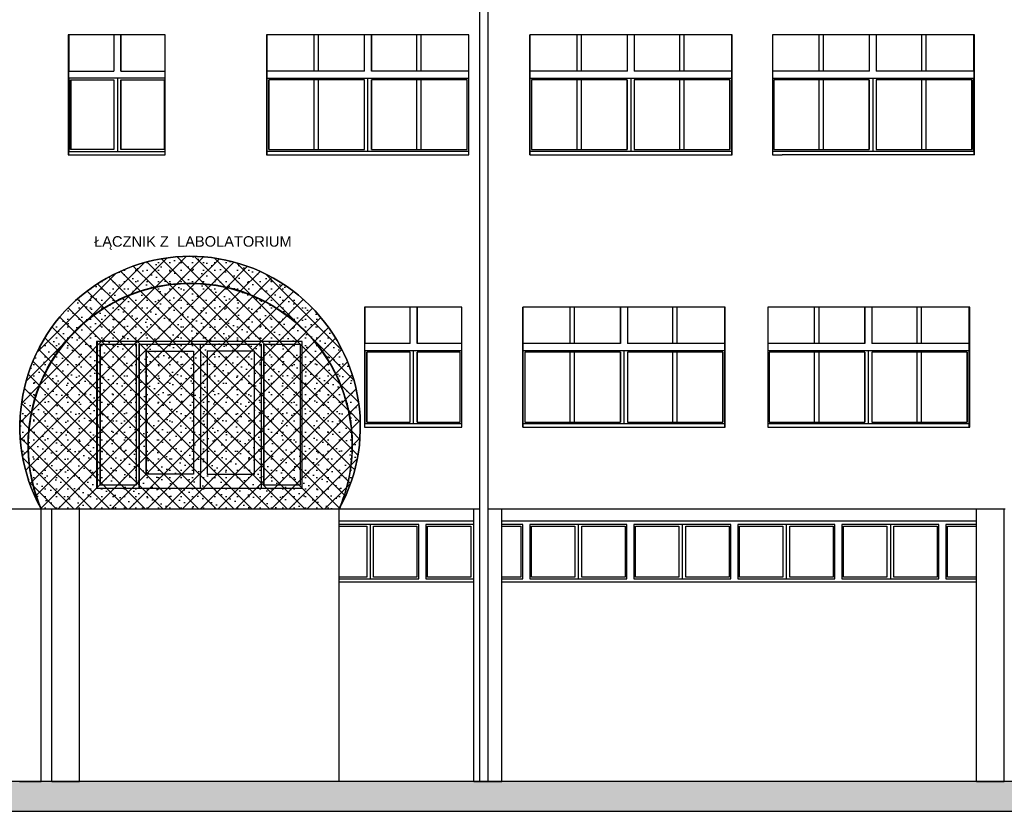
# Model space of a CAD drawing. Header units: millimetres. Extents: x -175445 to -20415, y -559200 to 231527.
# Tile 28 of 256: x -97797 to -83696, y -377313 to -365980. Entities that reach past the tile are written whole.
import ezdxf

# ---------------------------------------------------------------- set-up
doc = ezdxf.new("R2010")
doc.units = ezdxf.units.MM
doc.header["$MEASUREMENT"] = 0
for name, color, linetype in [('Linia', 7, 'Continuous'), ('Polilinia', 7, 'Continuous'), ('Tekst', 7, 'Continuous'), ('Wypełnienie', 7, 'Continuous')]:
    doc.layers.add(name, color=color, linetype=linetype)
doc.styles.add('Times new roman', font='txt')
pattern_1 = [(45, (-167772.7, -334052.45), (-127.2792, 127.2792), []), (135, (-167772.7, -334052.45), (127.2792, 127.2792), []), (90, (-167899.98, -333925.17), (-162, 0), [0, -108, 0, -162]), (155, (-167772.7, -333797.89), (68.46416, 146.82186), [0, -79.2, 0, -136.8])]

msp = doc.modelspace()

# ---------------------------------------------------------------- hatches: boundary and pattern name
at = {"layer": 'Wypełnienie', "linetype": 'Continuous'}
h = msp.add_hatch(dxfattribs=at)
h.set_pattern_fill('Płytki_okładzinowe', color=256, style=0, pattern_type=2)
h.set_pattern_definition(pattern_1)
h.paths.add_polyline_path([(-93218.995, -372979.026, 1.693069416), (-97488.789, -372985.188, -1.514919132)])
h = msp.add_hatch(dxfattribs=at)
h.set_pattern_fill('Płytki_okładzinowe', color=256, style=0, pattern_type=2)
h.set_pattern_definition(pattern_1)
h.paths.add_polyline_path([(-93053.514, -372373.942, 1.308217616), (-97488.789, -372985.188), (-96680.96, -372985.188), (-96152.549, -372985.188), (-95095.213, -372985.188), (-94719.499, -372985.188), (-93736.813, -372985.188), (-93219.717, -372985.188, 0.002465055), (-93210.862, -372964.097, -0.001743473), (-93218.995, -372979.026, 0.067858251)])
msp.add_hatch(color=256, dxfattribs=at).paths.add_polyline_path([(-50793.005, -376885.188), (-160880.823, -376885.188), (-160880.823, -377313.485), (-50793.005, -377313.485)])

# ---------------------------------------------------------------- linework, layer by layer
at = {"layer": 'Linia'}
for p, q in [((-97103.369, -366195.188), (-97103.369, -367915.188)), ((-96267.069, -366195.188), (-97103.369, -366195.188)), ((-97093.021, -366195.188), (-97093.021, -366715.188)), ((-97092.245, -366195.188), (-97092.245, -366715.188)), ((-96448.885, -366195.188), (-96448.885, -366715.188)), ((-96349.019, -366715.188), (-96349.019, -366195.188)), ((-96348.242, -366195.188), (-96348.242, -366715.188)), ((-95715.231, -366195.188), (-96267.069, -366195.188)), ((-95715.231, -367915.188), (-95715.231, -366195.188)), ((-94261.413, -366195.188), (-94261.413, -367915.188)), ((-93236.972, -366195.188), (-94261.413, -366195.188)), ((-94254.593, -367915.188), (-94254.593, -366195.188)), ((-94253.838, -366715.188), (-94253.838, -366195.188)), ((-94253.525, -366715.188), (-94253.525, -366195.188)), ((-93579.343, -366715.188), (-93579.343, -366195.188)), ((-93520.152, -366195.188), (-93520.152, -366715.188)), ((-92177.066, -366195.188), (-93236.972, -366195.188)), ((-92859.142, -366715.188), (-92859.142, -366195.188)), ((-92759.163, -366195.188), (-92759.163, -366715.188)), ((-92758.85, -366715.188), (-92758.85, -366195.188)), ((-91365.304, -366195.188), (-92177.066, -366195.188)), ((-92109.448, -366715.188), (-92109.448, -366195.188)), ((-92050.257, -366195.188), (-92050.257, -366715.188)), ((-91365.304, -367915.188), (-91365.304, -366195.188)), ((-90489.918, -366195.188), (-90489.918, -367915.188)), ((-90056.892, -366195.188), (-90489.918, -366195.188)), ((-90489.9, -367915.188), (-90489.9, -366195.188)), ((-90489.145, -366715.188), (-90489.145, -366195.188)), ((-88996.815, -366195.188), (-90056.892, -366195.188)), ((-89814.461, -366715.188), (-89814.461, -366195.188)), ((-89755.27, -366195.188), (-89755.27, -366715.188)), ((-89094.453, -366195.188), (-89094.453, -366715.188)), ((-89094.26, -366715.188), (-89094.26, -366195.188)), ((-87936.871, -366195.188), (-88996.815, -366195.188)), ((-88994.268, -366195.188), (-88994.268, -366715.188)), ((-88344.566, -366715.188), (-88344.566, -366195.188)), ((-88285.376, -366195.188), (-88285.376, -366715.188)), ((-87593.448, -366195.188), (-87936.871, -366195.188)), ((-87599.577, -366195.188), (-87599.577, -366715.188)), ((-87599.384, -366195.188), (-87599.384, -366715.188)), ((-87598.629, -367915.188), (-87598.629, -366195.188)), ((-87593.448, -367915.188), (-87593.448, -366195.188)), ((-87016.452, -366195.188), (-87016.452, -367915.188)), ((-86877.155, -366195.188), (-87016.452, -366195.188)), ((-85817.762, -366195.188), (-86877.155, -366195.188)), ((-86348.477, -366715.188), (-86348.477, -366195.188)), ((-86289.286, -366195.188), (-86289.286, -366715.188)), ((-84758.789, -366195.188), (-85817.762, -366195.188)), ((-85628.934, -366195.188), (-85628.934, -366715.188)), ((-85628.275, -366715.188), (-85628.275, -366195.188)), ((-85528.372, -366195.188), (-85528.372, -366715.188)), ((-84878.582, -366715.188), (-84878.582, -366195.188)), ((-84819.391, -366195.188), (-84819.391, -366715.188)), ((-84122.557, -366195.188), (-84758.789, -366195.188)), ((-84135.375, -366195.188), (-84135.375, -366715.188)), ((-84134.717, -366195.188), (-84134.717, -366715.188)), ((-84133.962, -366195.188), (-84133.962, -367915.188)), ((-84122.557, -367915.188), (-84122.557, -366195.188)), ((-97093.021, -366715.188), (-96448.885, -366715.188)), ((-97093.021, -366815.188), (-97093.021, -366715.188)), ((-96349.019, -366715.188), (-95715.231, -366715.188)), ((-92859.142, -366715.188), (-94253.838, -366715.188)), ((-91365.304, -366715.188), (-92759.163, -366715.188)), ((-89094.26, -366715.188), (-90489.145, -366715.188)), ((-87599.384, -366715.188), (-88994.268, -366715.188)), ((-85628.275, -366715.188), (-87016.452, -366715.188)), ((-84134.717, -366715.188), (-85528.372, -366715.188)), ((-97093.021, -366815.188), (-97093.021, -367865.188)), ((-95715.231, -366815.188), (-97093.021, -366815.188)), ((-97091.727, -367865.188), (-97091.727, -366815.188)), ((-97066.761, -367840.188), (-97066.761, -366840.188)), ((-97066.761, -366840.188), (-96447.591, -366840.188)), ((-97065.985, -366840.188), (-97065.985, -367840.188)), ((-96447.591, -366840.188), (-96447.591, -367840.188)), ((-96397.658, -366815.188), (-96397.658, -366840.188)), ((-96397.658, -366840.188), (-96397.658, -367840.188)), ((-96347.725, -367840.188), (-96347.725, -366840.188)), ((-96347.725, -366840.188), (-95728.556, -366840.188)), ((-96346.949, -366840.188), (-96346.949, -367840.188)), ((-95728.556, -366840.188), (-95728.556, -367840.188)), ((-94253.838, -367865.188), (-94253.838, -366815.188)), ((-94253.838, -366815.188), (-91365.304, -366815.188)), ((-94253.316, -367865.188), (-94253.316, -366815.188)), ((-94228.322, -366840.188), (-94228.322, -367840.188)), ((-92858.62, -366840.188), (-94228.322, -366840.188)), ((-94228.009, -367840.188), (-94228.009, -366840.188)), ((-93579.343, -367840.188), (-93579.343, -366840.188)), ((-93520.152, -366840.188), (-93520.152, -367840.188)), ((-92858.62, -367840.188), (-92858.62, -366840.188)), ((-92808.631, -366840.188), (-92808.631, -366815.188)), ((-92808.631, -367840.188), (-92808.631, -366840.188)), ((-92758.642, -366840.188), (-92758.642, -367840.188)), ((-91388.94, -366840.188), (-92758.642, -366840.188)), ((-92758.329, -367840.188), (-92758.329, -366840.188)), ((-92109.448, -367840.188), (-92109.448, -366840.188)), ((-92050.257, -366840.188), (-92050.257, -367840.188)), ((-91388.94, -367840.188), (-91388.94, -366840.188)), ((-90489.145, -367865.188), (-90489.145, -366815.188)), ((-90489.145, -366815.188), (-87599.384, -366815.188)), ((-90464.468, -366840.188), (-90464.468, -367840.188)), ((-89094.582, -366840.188), (-90464.468, -366840.188)), ((-89814.461, -367840.188), (-89814.461, -366840.188)), ((-89755.27, -366840.188), (-89755.27, -367840.188)), ((-89094.774, -366840.188), (-89094.774, -367840.188)), ((-89094.582, -367840.188), (-89094.582, -366840.188)), ((-89044.586, -366815.188), (-89044.586, -366840.188)), ((-89044.586, -366840.188), (-89044.586, -367840.188)), ((-88994.59, -366840.188), (-88994.59, -367840.188)), ((-87624.703, -366840.188), (-88994.59, -366840.188)), ((-88344.566, -367840.188), (-88344.566, -366840.188)), ((-88285.376, -366840.188), (-88285.376, -367840.188)), ((-87624.896, -366840.188), (-87624.896, -367840.188)), ((-87624.703, -367840.188), (-87624.703, -366840.188)), ((-87599.705, -367865.188), (-87599.705, -366815.188)), ((-87599.384, -366815.188), (-87599.384, -367865.188)), ((-87016.452, -366815.188), (-84134.717, -366815.188)), ((-86998.052, -366840.188), (-86998.052, -367840.188)), ((-85629.373, -366840.188), (-86998.052, -366840.188)), ((-86348.477, -367840.188), (-86348.477, -366840.188)), ((-86289.286, -366840.188), (-86289.286, -367840.188)), ((-85630.031, -366840.188), (-85630.031, -367840.188)), ((-85629.373, -367840.188), (-85629.373, -366840.188)), ((-85579.421, -366815.188), (-85579.421, -366840.188)), ((-85579.421, -366840.188), (-85579.421, -367840.188)), ((-85529.469, -366840.188), (-85529.469, -367840.188)), ((-84160.79, -366840.188), (-85529.469, -366840.188)), ((-84878.582, -367840.188), (-84878.582, -366840.188)), ((-84819.391, -366840.188), (-84819.391, -367840.188)), ((-84161.448, -366840.188), (-84161.448, -367840.188)), ((-84160.79, -367840.188), (-84160.79, -366840.188)), ((-84135.814, -367865.188), (-84135.814, -366815.188)), ((-84134.717, -366815.188), (-84134.717, -367865.188)), ((-97093.021, -367865.188), (-95715.231, -367865.188)), ((-97093.021, -367915.188), (-97093.021, -367865.188)), ((-96447.591, -367840.188), (-97066.761, -367840.188)), ((-96397.658, -367840.188), (-96397.658, -367865.188)), ((-95728.556, -367840.188), (-96347.725, -367840.188)), ((-91365.304, -367865.188), (-94253.838, -367865.188)), ((-94228.322, -367840.188), (-92858.62, -367840.188)), ((-92808.631, -367865.188), (-92808.631, -367840.188)), ((-92758.642, -367840.188), (-91388.94, -367840.188)), ((-87599.384, -367865.188), (-90489.145, -367865.188)), ((-90464.468, -367840.188), (-89094.582, -367840.188)), ((-89044.586, -367840.188), (-89044.586, -367865.188)), ((-88994.59, -367840.188), (-87624.703, -367840.188)), ((-84134.717, -367865.188), (-87016.452, -367865.188)), ((-86998.052, -367840.188), (-85629.373, -367840.188)), ((-85579.421, -367840.188), (-85579.421, -367865.188)), ((-85529.469, -367840.188), (-84160.79, -367840.188)), ((-97103.369, -367915.188), (-96267.069, -367915.188)), ((-96267.069, -367915.188), (-95715.231, -367915.188)), ((-94261.413, -367915.188), (-93236.972, -367915.188)), ((-93236.972, -367915.188), (-92177.066, -367915.188)), ((-92177.066, -367915.188), (-91365.304, -367915.188)), ((-90489.918, -367915.188), (-90056.892, -367915.188)), ((-90056.892, -367915.188), (-88996.815, -367915.188)), ((-88996.815, -367915.188), (-87936.871, -367915.188)), ((-87936.871, -367915.188), (-87593.448, -367915.188)), ((-87016.452, -367915.188), (-86877.155, -367915.188)), ((-85817.762, -367915.188), (-86877.155, -367915.188)), ((-84758.789, -367915.188), (-85817.762, -367915.188)), ((-84122.557, -367915.188), (-84758.789, -367915.188)), ((-92856.132, -370095.188), (-92856.132, -371815.188)), ((-92143.893, -370095.188), (-92856.132, -370095.188)), ((-92851.873, -371815.188), (-92851.873, -370095.188)), ((-92851.451, -370615.188), (-92851.451, -370095.188)), ((-92851.226, -370615.188), (-92851.226, -370095.188)), ((-92206.524, -370615.188), (-92206.524, -370095.188)), ((-91462.947, -370095.188), (-92143.893, -370095.188)), ((-92106.535, -370095.188), (-92106.535, -370615.188)), ((-92106.31, -370615.188), (-92106.31, -370095.188)), ((-91462.947, -371815.188), (-91462.947, -370095.188)), ((-90589.757, -370095.188), (-90589.757, -371815.188)), ((-90023.715, -370095.188), (-90589.757, -370095.188)), ((-90589.56, -371815.188), (-90589.56, -370095.188)), ((-90588.805, -370615.188), (-90588.805, -370095.188)), ((-88963.641, -370095.188), (-90023.715, -370095.188)), ((-89914.105, -370615.188), (-89914.105, -370095.188)), ((-89854.915, -370095.188), (-89854.915, -370615.188)), ((-89194.084, -370095.188), (-89194.084, -370615.188)), ((-89193.904, -370615.188), (-89193.904, -370095.188)), ((-89093.912, -370095.188), (-89093.912, -370615.188)), ((-87903.702, -370095.188), (-88963.641, -370095.188)), ((-88444.211, -370615.188), (-88444.211, -370095.188)), ((-88385.02, -370095.188), (-88385.02, -370615.188)), ((-87693.247, -370095.188), (-87903.702, -370095.188)), ((-87699.191, -370095.188), (-87699.191, -370615.188)), ((-87699.011, -370095.188), (-87699.011, -370615.188)), ((-87698.256, -371815.188), (-87698.256, -370095.188)), ((-87693.247, -371815.188), (-87693.247, -370095.188)), ((-87081.097, -370095.188), (-87081.097, -371815.188)), ((-86843.995, -370095.188), (-87081.097, -370095.188)), ((-85784.614, -370095.188), (-86843.995, -370095.188)), ((-86412.961, -370615.188), (-86412.961, -370095.188)), ((-86353.77, -370095.188), (-86353.77, -370615.188)), ((-84725.655, -370095.188), (-85784.614, -370095.188)), ((-85693.41, -370095.188), (-85693.41, -370615.188)), ((-85692.76, -370615.188), (-85692.76, -370095.188)), ((-85592.854, -370095.188), (-85592.854, -370615.188)), ((-84943.066, -370615.188), (-84943.066, -370095.188)), ((-84883.875, -370095.188), (-84883.875, -370615.188)), ((-84187.122, -370095.188), (-84725.655, -370095.188)), ((-84199.813, -370095.188), (-84199.813, -370615.188)), ((-84199.164, -370095.188), (-84199.164, -370615.188)), ((-84198.409, -371815.188), (-84198.409, -370095.188)), ((-84187.122, -371815.188), (-84187.122, -370095.188)), ((-96697.485, -370585.188), (-96697.485, -372685.188)), ((-95760.039, -370585.188), (-96697.485, -370585.188)), ((-96686.39, -370585.188), (-96686.39, -370625.188)), ((-96686.39, -370625.188), (-96686.39, -372685.188)), ((-96646.434, -372645.188), (-96646.434, -370625.188)), ((-96646.434, -370625.188), (-96127.014, -370625.188)), ((-96645.868, -370625.188), (-96645.868, -372645.188)), ((-96127.014, -370625.188), (-96127.014, -372645.188)), ((-96087.059, -372685.188), (-96087.059, -370625.188)), ((-96087.059, -370625.188), (-94339.01, -370625.188)), ((-96083.518, -370625.188), (-96083.518, -370725.188)), ((-93750.774, -370585.188), (-95760.039, -370585.188)), ((-95209.494, -370725.188), (-95209.494, -370625.188)), ((-94339.01, -370625.188), (-94339.01, -372685.188)), ((-94299.055, -372645.188), (-94299.055, -370625.188)), ((-94299.055, -370625.188), (-93779.635, -370625.188)), ((-94298.488, -370625.188), (-94298.488, -372645.188)), ((-93779.635, -370625.188), (-93779.635, -372645.188)), ((-93750.774, -372685.188), (-93750.774, -370585.188)), ((-92206.524, -370615.188), (-92851.451, -370615.188)), ((-92851.451, -371765.188), (-92851.451, -370715.188)), ((-92851.451, -370715.188), (-91462.947, -370715.188)), ((-92851.075, -371765.188), (-92851.075, -370715.188)), ((-92156.154, -370740.188), (-92156.154, -370715.188)), ((-91462.947, -370615.188), (-92106.535, -370615.188)), ((-89193.904, -370615.188), (-90588.805, -370615.188)), ((-90588.805, -371765.188), (-90588.805, -370715.188)), ((-90588.805, -370715.188), (-87699.011, -370715.188)), ((-89144.207, -370715.188), (-89144.207, -370740.188)), ((-87699.011, -370615.188), (-89093.912, -370615.188)), ((-87699.31, -371765.188), (-87699.31, -370715.188)), ((-87699.011, -370715.188), (-87699.011, -371765.188)), ((-85692.76, -370615.188), (-87081.097, -370615.188)), ((-87081.097, -370715.188), (-84199.164, -370715.188)), ((-85643.89, -370715.188), (-85643.89, -370740.188)), ((-84199.164, -370615.188), (-85592.854, -370615.188)), ((-84200.247, -371765.188), (-84200.247, -370715.188)), ((-84199.164, -370715.188), (-84199.164, -371765.188)), ((-96083.518, -370725.188), (-96083.518, -372485.188)), ((-95983.63, -372485.188), (-95983.63, -370725.188)), ((-95983.63, -370725.188), (-95309.382, -370725.188)), ((-95982.969, -370725.188), (-95982.969, -372485.188)), ((-95309.382, -370725.188), (-95309.382, -372485.188)), ((-95209.494, -370725.188), (-95209.494, -372485.188)), ((-95109.605, -370725.188), (-95109.605, -372485.188)), ((-94435.358, -370725.188), (-95109.605, -370725.188)), ((-95108.944, -372485.188), (-95108.944, -370725.188)), ((-94435.358, -372485.188), (-94435.358, -370725.188)), ((-92826.078, -370740.188), (-92826.078, -371740.188)), ((-92206.148, -370740.188), (-92826.078, -370740.188)), ((-92825.853, -371740.188), (-92825.853, -370740.188)), ((-92206.148, -371740.188), (-92206.148, -370740.188)), ((-92156.154, -371740.188), (-92156.154, -370740.188)), ((-92106.159, -370740.188), (-92106.159, -371740.188)), ((-91486.229, -370740.188), (-92106.159, -370740.188)), ((-92105.934, -371740.188), (-92105.934, -370740.188)), ((-91486.229, -371740.188), (-91486.229, -370740.188)), ((-90564.105, -370740.188), (-90564.105, -371740.188)), ((-89194.203, -370740.188), (-90564.105, -370740.188)), ((-89914.105, -371740.188), (-89914.105, -370740.188)), ((-89854.915, -370740.188), (-89854.915, -371740.188)), ((-89194.383, -370740.188), (-89194.383, -371740.188)), ((-89194.203, -371740.188), (-89194.203, -370740.188)), ((-89144.207, -370740.188), (-89144.207, -371740.188)), ((-89094.211, -370740.188), (-89094.211, -371740.188)), ((-87724.309, -370740.188), (-89094.211, -370740.188)), ((-88444.211, -371740.188), (-88444.211, -370740.188)), ((-88385.02, -370740.188), (-88385.02, -371740.188)), ((-87724.488, -370740.188), (-87724.488, -371740.188)), ((-87724.309, -371740.188), (-87724.309, -370740.188)), ((-87062.557, -370740.188), (-87062.557, -371740.188)), ((-85693.843, -370740.188), (-87062.557, -370740.188)), ((-86412.961, -371740.188), (-86412.961, -370740.188)), ((-86353.77, -370740.188), (-86353.77, -371740.188)), ((-85694.493, -370740.188), (-85694.493, -371740.188)), ((-85693.843, -371740.188), (-85693.843, -370740.188)), ((-85643.89, -370740.188), (-85643.89, -371740.188)), ((-85593.937, -370740.188), (-85593.937, -371740.188)), ((-84225.223, -370740.188), (-85593.937, -370740.188)), ((-84943.066, -371740.188), (-84943.066, -370740.188)), ((-84883.875, -370740.188), (-84883.875, -371740.188)), ((-84225.873, -370740.188), (-84225.873, -371740.188)), ((-84225.223, -371740.188), (-84225.223, -370740.188)), ((-92856.132, -371815.188), (-92143.893, -371815.188)), ((-91462.947, -371765.188), (-92851.451, -371765.188)), ((-92826.078, -371740.188), (-92206.148, -371740.188)), ((-92156.154, -371765.188), (-92156.154, -371740.188)), ((-92143.893, -371815.188), (-91462.947, -371815.188)), ((-92106.159, -371740.188), (-91486.229, -371740.188)), ((-90589.757, -371815.188), (-90023.715, -371815.188)), ((-87699.011, -371765.188), (-90588.805, -371765.188)), ((-90564.105, -371740.188), (-89194.203, -371740.188)), ((-90023.715, -371815.188), (-88963.641, -371815.188)), ((-89144.207, -371740.188), (-89144.207, -371765.188)), ((-89094.211, -371740.188), (-87724.309, -371740.188)), ((-88963.641, -371815.188), (-87903.702, -371815.188)), ((-87903.702, -371815.188), (-87693.247, -371815.188)), ((-84199.164, -371765.188), (-87081.097, -371765.188)), ((-87081.097, -371815.188), (-86843.995, -371815.188)), ((-87062.557, -371740.188), (-85693.843, -371740.188)), ((-86843.995, -371815.188), (-85784.614, -371815.188)), ((-85784.614, -371815.188), (-84725.655, -371815.188)), ((-85643.89, -371740.188), (-85643.89, -371765.188)), ((-85593.937, -371740.188), (-84225.223, -371740.188)), ((-84725.655, -371815.188), (-84187.122, -371815.188)), ((-96083.518, -372485.188), (-96083.518, -372685.188)), ((-95309.382, -372485.188), (-95983.63, -372485.188)), ((-95209.494, -372685.188), (-95209.494, -372485.188)), ((-95109.605, -372485.188), (-94435.358, -372485.188)), ((-96697.485, -372685.188), (-96680.96, -372685.188)), ((-96680.96, -372685.188), (-96152.549, -372685.188)), ((-96127.014, -372645.188), (-96646.434, -372645.188)), ((-96152.549, -372685.188), (-95095.213, -372685.188)), ((-95095.213, -372685.188), (-94719.499, -372685.188)), ((-94719.499, -372685.188), (-93750.774, -372685.188)), ((-93779.635, -372645.188), (-94299.055, -372645.188)), ((-98010.901, -372985.188), (-96680.96, -372985.188)), ((-97488.789, -376885.188), (-97488.789, -372985.188)), ((-97337.746, -376885.188), (-97337.746, -372985.188)), ((-96937.746, -376885.188), (-96937.746, -372985.188)), ((-96680.96, -372985.188), (-96152.549, -372985.188)), ((-96152.549, -372985.188), (-95095.213, -372985.188)), ((-95095.213, -372985.188), (-94719.499, -372985.188)), ((-94719.499, -372985.188), (-93736.813, -372985.188)), ((-93736.813, -372985.188), (-93207.778, -372985.188)), ((-93222.392, -376885.188), (-93222.392, -372985.188)), ((-93207.778, -372985.188), (-92149.463, -372985.188)), ((-92149.463, -372985.188), (-91207.898, -372985.188)), ((-91292.792, -376885.188), (-91292.792, -372985.188)), ((-91090.999, -372985.188), (-90032.48, -372985.188)), ((-90892.792, -376885.188), (-90892.792, -372985.188)), ((-90032.48, -372985.188), (-88974.001, -372985.188)), ((-88974.001, -372985.188), (-87915.657, -372985.188)), ((-87915.657, -372985.188), (-86857.542, -372985.188)), ((-86857.542, -372985.188), (-85799.752, -372985.188)), ((-85799.752, -372985.188), (-84742.381, -372985.188)), ((-84742.381, -372985.188), (-83685.523, -372985.188)), ((-84095.507, -376885.188), (-84095.507, -372985.188)), ((-83695.507, -376885.188), (-83695.507, -372985.188)), ((-93222.392, -373155.188), (-91292.792, -373155.188)), ((-92082.392, -373205.188), (-93222.392, -373205.188)), ((-93222.392, -373230.188), (-92827.392, -373230.188)), ((-92827.392, -373230.188), (-92827.392, -373960.188)), ((-92777.392, -373205.188), (-92777.392, -373230.188)), ((-92777.392, -373230.188), (-92777.392, -373960.188)), ((-92727.392, -373960.188), (-92727.392, -373230.188)), ((-92727.392, -373230.188), (-92107.392, -373230.188)), ((-92107.392, -373230.188), (-92107.392, -373960.188)), ((-92082.392, -373985.188), (-92082.392, -373205.188)), ((-91982.392, -373205.188), (-91982.392, -373985.188)), ((-91292.792, -373205.188), (-91982.392, -373205.188)), ((-91957.392, -373960.188), (-91957.392, -373230.188)), ((-91957.392, -373230.188), (-91337.392, -373230.188)), ((-91337.392, -373230.188), (-91337.392, -373960.188)), ((-90892.792, -373155.188), (-84095.507, -373155.188)), ((-90592.392, -373205.188), (-90892.792, -373205.188)), ((-90892.792, -373230.188), (-90617.392, -373230.188)), ((-90617.392, -373230.188), (-90617.392, -373960.188)), ((-90592.392, -373985.188), (-90592.392, -373205.188)), ((-90492.392, -373205.188), (-90492.392, -373985.188)), ((-89102.392, -373205.188), (-90492.392, -373205.188)), ((-90467.392, -373960.188), (-90467.392, -373230.188)), ((-90467.392, -373230.188), (-89847.392, -373230.188)), ((-89847.392, -373230.188), (-89847.392, -373960.188)), ((-89797.392, -373205.188), (-89797.392, -373230.188)), ((-89797.392, -373230.188), (-89797.392, -373960.188)), ((-89747.392, -373960.188), (-89747.392, -373230.188)), ((-89747.392, -373230.188), (-89127.392, -373230.188)), ((-89127.392, -373230.188), (-89127.392, -373960.188)), ((-89102.392, -373985.188), (-89102.392, -373205.188)), ((-89002.392, -373205.188), (-89002.392, -373985.188)), ((-87612.392, -373205.188), (-89002.392, -373205.188)), ((-88977.392, -373960.188), (-88977.392, -373230.188)), ((-88977.392, -373230.188), (-88357.392, -373230.188)), ((-88357.392, -373230.188), (-88357.392, -373960.188)), ((-88307.392, -373205.188), (-88307.392, -373230.188)), ((-88307.392, -373230.188), (-88307.392, -373960.188)), ((-88257.392, -373960.188), (-88257.392, -373230.188)), ((-88257.392, -373230.188), (-87637.392, -373230.188)), ((-87637.392, -373230.188), (-87637.392, -373960.188)), ((-87612.392, -373985.188), (-87612.392, -373205.188)), ((-87512.392, -373205.188), (-87512.392, -373985.188)), ((-86122.392, -373205.188), (-87512.392, -373205.188)), ((-87487.392, -373960.188), (-87487.392, -373230.188)), ((-87487.392, -373230.188), (-86867.392, -373230.188)), ((-86867.392, -373230.188), (-86867.392, -373960.188)), ((-86817.392, -373205.188), (-86817.392, -373230.188)), ((-86817.392, -373230.188), (-86817.392, -373960.188)), ((-86767.392, -373960.188), (-86767.392, -373230.188)), ((-86767.392, -373230.188), (-86147.392, -373230.188)), ((-86147.392, -373230.188), (-86147.392, -373960.188)), ((-86122.392, -373985.188), (-86122.392, -373205.188)), ((-86022.392, -373205.188), (-86022.392, -373985.188)), ((-84632.392, -373205.188), (-86022.392, -373205.188)), ((-85997.392, -373960.188), (-85997.392, -373230.188)), ((-85997.392, -373230.188), (-85377.392, -373230.188)), ((-85377.392, -373230.188), (-85377.392, -373960.188)), ((-85327.392, -373205.188), (-85327.392, -373230.188)), ((-85327.392, -373230.188), (-85327.392, -373960.188)), ((-85277.392, -373960.188), (-85277.392, -373230.188)), ((-85277.392, -373230.188), (-84657.392, -373230.188)), ((-84657.392, -373230.188), (-84657.392, -373960.188)), ((-84632.392, -373985.188), (-84632.392, -373205.188)), ((-84532.392, -373205.188), (-84532.392, -373985.188)), ((-84095.507, -373205.188), (-84532.392, -373205.188)), ((-84507.392, -373960.188), (-84507.392, -373230.188)), ((-84507.392, -373230.188), (-84095.507, -373230.188)), ((-92827.392, -373960.188), (-93222.392, -373960.188)), ((-92777.392, -373960.188), (-92777.392, -373985.188)), ((-92107.392, -373960.188), (-92727.392, -373960.188)), ((-91337.392, -373960.188), (-91957.392, -373960.188)), ((-90617.392, -373960.188), (-90892.792, -373960.188)), ((-89847.392, -373960.188), (-90467.392, -373960.188)), ((-89797.392, -373960.188), (-89797.392, -373985.188)), ((-89127.392, -373960.188), (-89747.392, -373960.188)), ((-88357.392, -373960.188), (-88977.392, -373960.188)), ((-88307.392, -373960.188), (-88307.392, -373985.188)), ((-87637.392, -373960.188), (-88257.392, -373960.188)), ((-86867.392, -373960.188), (-87487.392, -373960.188)), ((-86817.392, -373960.188), (-86817.392, -373985.188)), ((-86147.392, -373960.188), (-86767.392, -373960.188)), ((-85377.392, -373960.188), (-85997.392, -373960.188)), ((-85327.392, -373960.188), (-85327.392, -373985.188)), ((-84657.392, -373960.188), (-85277.392, -373960.188)), ((-84095.507, -373960.188), (-84507.392, -373960.188)), ((-93222.392, -373985.188), (-92082.392, -373985.188)), ((-91292.792, -374035.188), (-93222.392, -374035.188)), ((-91982.392, -373985.188), (-91292.792, -373985.188)), ((-90892.792, -373985.188), (-90592.392, -373985.188)), ((-84095.507, -374035.188), (-90892.792, -374035.188)), ((-90492.392, -373985.188), (-89102.392, -373985.188)), ((-89002.392, -373985.188), (-87612.392, -373985.188)), ((-87512.392, -373985.188), (-86122.392, -373985.188)), ((-86022.392, -373985.188), (-84632.392, -373985.188)), ((-84532.392, -373985.188), (-84095.507, -373985.188)), ((-97799.903, -376885.188), (-97765.325, -376885.188)), ((-97765.325, -376885.188), (-97727.807, -376885.188)), ((-97727.807, -376885.188), (-97688.789, -376885.188)), ((-97688.789, -376885.188), (-97649.77, -376885.188)), ((-97649.77, -376885.188), (-97612.252, -376885.188)), ((-97612.252, -376885.188), (-97577.674, -376885.188)), ((-97577.674, -376885.188), (-97547.367, -376885.188)), ((-97547.367, -376885.188), (-97522.495, -376885.188)), ((-97522.495, -376885.188), (-97504.013, -376885.188)), ((-97504.013, -376885.188), (-97492.631, -376885.188)), ((-97492.631, -376885.188), (-97488.789, -376885.188)), ((-97337.746, -376885.188), (-97488.789, -376885.188)), ((-97337.746, -376885.188), (-97333.903, -376885.188)), ((-97333.903, -376885.188), (-97322.522, -376885.188)), ((-97322.522, -376885.188), (-97304.04, -376885.188)), ((-97304.04, -376885.188), (-97279.168, -376885.188)), ((-97279.168, -376885.188), (-97248.86, -376885.188)), ((-97248.86, -376885.188), (-97214.283, -376885.188)), ((-97214.283, -376885.188), (-97176.765, -376885.188)), ((-97176.765, -376885.188), (-97137.746, -376885.188)), ((-97137.746, -376885.188), (-97098.728, -376885.188)), ((-97098.728, -376885.188), (-97061.21, -376885.188)), ((-97061.21, -376885.188), (-97026.632, -376885.188)), ((-97026.632, -376885.188), (-96996.325, -376885.188)), ((-96996.325, -376885.188), (-96971.453, -376885.188)), ((-96971.453, -376885.188), (-96952.971, -376885.188)), ((-96952.971, -376885.188), (-96941.589, -376885.188)), ((-96941.589, -376885.188), (-96937.746, -376885.188)), ((-93222.392, -376885.188), (-96937.746, -376885.188)), ((-91292.792, -376885.188), (-93222.392, -376885.188)), ((-91292.792, -376885.188), (-91288.949, -376885.188)), ((-91288.949, -376885.188), (-91277.568, -376885.188)), ((-91277.568, -376885.188), (-91259.086, -376885.188)), ((-91259.086, -376885.188), (-91234.213, -376885.188)), ((-91234.213, -376885.188), (-91203.906, -376885.188)), ((-91203.906, -376885.188), (-91169.329, -376885.188)), ((-91169.329, -376885.188), (-91131.81, -376885.188)), ((-91131.81, -376885.188), (-91092.792, -376885.188)), ((-91092.792, -376885.188), (-91053.774, -376885.188)), ((-91053.774, -376885.188), (-91016.255, -376885.188)), ((-91016.255, -376885.188), (-90981.678, -376885.188)), ((-90981.678, -376885.188), (-90951.371, -376885.188)), ((-90951.371, -376885.188), (-90926.498, -376885.188)), ((-90926.498, -376885.188), (-90908.016, -376885.188)), ((-90908.016, -376885.188), (-90896.635, -376885.188)), ((-90896.635, -376885.188), (-90892.792, -376885.188)), ((-84095.507, -376885.188), (-90892.792, -376885.188)), ((-84095.507, -376885.188), (-84091.664, -376885.188)), ((-84091.664, -376885.188), (-84080.283, -376885.188)), ((-84080.283, -376885.188), (-84061.801, -376885.188)), ((-84061.801, -376885.188), (-84036.929, -376885.188)), ((-84036.929, -376885.188), (-84006.621, -376885.188)), ((-84006.621, -376885.188), (-83972.044, -376885.188)), ((-83972.044, -376885.188), (-83934.525, -376885.188)), ((-83934.525, -376885.188), (-83895.507, -376885.188)), ((-83895.507, -376885.188), (-83856.489, -376885.188)), ((-83856.489, -376885.188), (-83818.971, -376885.188)), ((-83818.971, -376885.188), (-83784.393, -376885.188)), ((-83784.393, -376885.188), (-83754.086, -376885.188)), ((-83754.086, -376885.188), (-83729.213, -376885.188)), ((-83729.213, -376885.188), (-83710.731, -376885.188)), ((-83710.731, -376885.188), (-83699.35, -376885.188)), ((-83699.35, -376885.188), (-83695.507, -376885.188))]:
    msp.add_line(p, q, dxfattribs=at)
at = {"layer": 'Polilinia', "flags": 128}
msp.add_lwpolyline([(-91090.999, -361038.965), (-91090.999, -376885.188), (-91207.898, -376885.188), (-91207.898, -361038.965)], dxfattribs=at)
for points in [[(-97488.789, -372985.188, -1.693069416), (-93218.995, -372979.026)], [(-97488.789, -372985.188, -1.514919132), (-93222.392, -372991.445)]]:
    msp.add_lwpolyline(points, format="xyb", dxfattribs=at)
at = {"layer": 'Wypełnienie', "flags": 128}
for points in [[(-93218.995, -372979.026, 1.693069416), (-97488.789, -372985.188, -1.514919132)], [(-93053.514, -372373.942, 1.308217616), (-97488.789, -372985.188), (-96680.96, -372985.188), (-96152.549, -372985.188), (-95095.213, -372985.188), (-94719.499, -372985.188), (-93736.813, -372985.188), (-93219.717, -372985.188, 0.002465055), (-93210.862, -372964.097, -0.001743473), (-93218.995, -372979.026, 0.067858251)]]:
    msp.add_lwpolyline(points, format="xyb", close=True, dxfattribs=at)
msp.add_lwpolyline([(-50793.005, -376885.188), (-160880.823, -376885.188), (-160880.823, -377313.485), (-50793.005, -377313.485)], close=True, dxfattribs=at)

# ---------------------------------------------------------------- texts
at = {"layer": 'Tekst', "insert": (-95316.36, -369079.489), "char_height": 150, "attachment_point": 2, "style": 'Times new roman'}
msp.add_mtext('\\A1;{\\fArial|b0|i0|c0|p38;ŁĄCZNIK Z  LABOLATORIUM}', dxfattribs=at)

doc.saveas('drawing.dxf')
